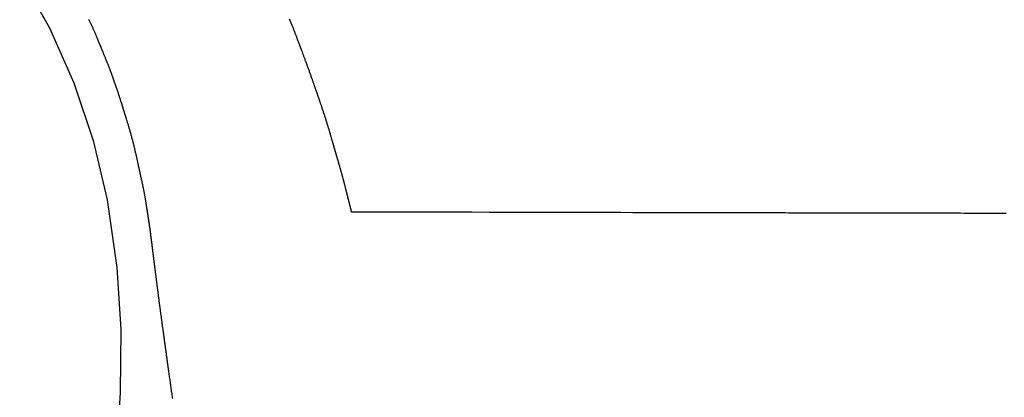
# Model space of a CAD drawing. Header units: millimetres. Extents: x -4577 to 1032787, y -66234 to 201209.
# Tile 134 of 256: x 4371.55 to 4376.03, y -8943.35 to -8941.63. Entities that reach past the tile are written whole.
import ezdxf

# ---------------------------------------------------------------- set-up
doc = ezdxf.new("R2010")
doc.units = ezdxf.units.MM
doc.linetypes.add('510_5_2OG_ELT_1004$0$11-07-22_DS_2OG$0$AUSGEZOGEN', pattern=[0])
doc.layers.add('510_5_2OG_ELT_1004$0$11-07-22_DS_2OG$0$EBENE_1', color=8, linetype='510_5_2OG_ELT_1004$0$11-07-22_DS_2OG$0$AUSGEZOGEN')

# ---------------------------------------------------------------- blocks, each defined once
blk = doc.blocks.new('510_5_2OG_ELT_1004')
at = {"layer": '510_5_2OG_ELT_1004$0$11-07-22_DS_2OG$0$EBENE_1'}
for p, q in [((4371.5539, -8941.3797), (4371.6892, -8941.618)), ((4371.6892, -8941.618), (4371.8007, -8941.8688)), ((4371.8007, -8941.8688), (4371.8882, -8942.1302)), ((4371.8882, -8942.1302), (4371.9523, -8942.4003)), ((4371.9523, -8942.4003), (4371.9958, -8942.7086)), ((4371.9958, -8942.7086), (4372.0135, -8942.9899)), ((4372.0135, -8942.9899), (4372.0114, -8943.277)), ((4372.0114, -8943.277), (4371.9903, -8943.5702))]:
    blk.add_line(p, q, dxfattribs=at)
for points in [[(4371.8675, -8941.5786), (4371.869, -8941.5816), (4371.8704, -8941.5847), (4371.8719, -8941.5878), (4371.8733, -8941.5909), (4371.8748, -8941.594), (4371.8762, -8941.5971), (4371.8776, -8941.6002), (4371.879, -8941.6032), (4371.8804, -8941.6063), (4371.8818, -8941.6094), (4371.8832, -8941.6125), (4371.8845, -8941.6156), (4371.8859, -8941.6186), (4371.8872, -8941.6216), (4371.8885, -8941.6246), (4371.8898, -8941.6276), (4371.8911, -8941.6305), (4371.8923, -8941.6335), (4371.8935, -8941.6363), (4371.8948, -8941.6392), (4371.8959, -8941.642), (4371.8971, -8941.6447), (4371.8982, -8941.6474), (4371.8994, -8941.6501), (4371.9004, -8941.6527), (4371.9015, -8941.6552), (4371.9025, -8941.6577), (4371.9035, -8941.6601), (4371.9045, -8941.6625), (4371.9055, -8941.6648), (4371.9064, -8941.667), (4371.9073, -8941.6692), (4371.9081, -8941.6712), (4371.9089, -8941.6732), (4371.9097, -8941.6751), (4371.9104, -8941.6769), (4371.9112, -8941.6787), (4371.9118, -8941.6803), (4371.9125, -8941.6819), (4371.9131, -8941.6834), (4371.9137, -8941.6848), (4371.9142, -8941.6862), (4371.9148, -8941.6875), (4371.9153, -8941.6887), (4371.9157, -8941.6899), (4371.9162, -8941.691), (4371.9166, -8941.692), (4371.917, -8941.693), (4371.9178, -8941.6949), (4371.9185, -8941.6966), (4371.9191, -8941.6981), (4371.9197, -8941.6995), (4371.9202, -8941.7008), (4371.9207, -8941.702), (4371.9212, -8941.7032), (4371.9217, -8941.7043), (4371.9221, -8941.7054), (4371.9226, -8941.7066), (4371.9231, -8941.7078), (4371.9236, -8941.709), (4371.9242, -8941.7104), (4371.9248, -8941.7119), (4371.9255, -8941.7137), (4371.9259, -8941.7146), (4371.9263, -8941.7156), (4371.9267, -8941.7166), (4371.9272, -8941.7178), (4371.9277, -8941.7189), (4371.9282, -8941.7202), (4371.9288, -8941.7216), (4371.9293, -8941.723), (4371.93, -8941.7245), (4371.9306, -8941.7261), (4371.9313, -8941.7278), (4371.9321, -8941.7296), (4371.9328, -8941.7315), (4371.9337, -8941.7335), (4371.9345, -8941.7356), (4371.9354, -8941.7379), (4371.9364, -8941.7402), (4371.9374, -8941.7427), (4371.9385, -8941.7453), (4371.9396, -8941.748), (4371.9408, -8941.7508), (4371.942, -8941.7538), (4371.9432, -8941.7568), (4371.9445, -8941.76), (4371.9458, -8941.7632), (4371.9471, -8941.7665), (4371.9485, -8941.7699), (4371.9499, -8941.7734), (4371.9514, -8941.777), (4371.9528, -8941.7807), (4371.9543, -8941.7844), (4371.9558, -8941.7882), (4371.9573, -8941.7921), (4371.9589, -8941.796), (4371.9604, -8941.8), (4371.962, -8941.804), (4371.9636, -8941.8081), (4371.9652, -8941.8122), (4371.9668, -8941.8164), (4371.9684, -8941.8206), (4371.97, -8941.8248), (4371.9716, -8941.829), (4371.9732, -8941.8333), (4371.9748, -8941.8376), (4371.9764, -8941.842), (4371.9779, -8941.8463), (4371.9795, -8941.8506), (4371.9811, -8941.855), (4371.9826, -8941.8593), (4371.9842, -8941.8637), (4371.9857, -8941.868), (4371.9872, -8941.8723), (4371.9886, -8941.8766), (4371.9901, -8941.8809), (4371.9915, -8941.8851), (4371.993, -8941.8893), (4371.9944, -8941.8935), (4371.9957, -8941.8977), (4371.9971, -8941.9017), (4371.9984, -8941.9058), (4371.9997, -8941.9097), (4372.001, -8941.9137), (4372.0022, -8941.9175), (4372.0035, -8941.9213), (4372.0047, -8941.925), (4372.0058, -8941.9286), (4372.0069, -8941.9321), (4372.008, -8941.9356), (4372.0091, -8941.9389), (4372.0101, -8941.9422), (4372.0111, -8941.9453), (4372.0121, -8941.9484), (4372.013, -8941.9513), (4372.0139, -8941.9541), (4372.0147, -8941.9568), (4372.0155, -8941.9593), (4372.0162, -8941.9617), (4372.017, -8941.964), (4372.0176, -8941.9662), (4372.0182, -8941.9682), (4372.0188, -8941.9701), (4372.0194, -8941.9719), (4372.0199, -8941.9735), (4372.0204, -8941.9751), (4372.0208, -8941.9765), (4372.0213, -8941.9779), (4372.0217, -8941.9791), (4372.022, -8941.9803), (4372.0224, -8941.9814), (4372.0229, -8941.9833), (4372.0234, -8941.9849), (4372.0239, -8941.9862), (4372.0245, -8941.9883), (4372.025, -8941.9898), (4372.0254, -8941.991), (4372.0257, -8941.9922), (4372.0265, -8941.9946), (4372.0268, -8941.9957), (4372.0272, -8941.9969), (4372.0277, -8941.9985), (4372.0282, -8942.0002), (4372.0285, -8942.0012), (4372.0289, -8942.0023), (4372.0292, -8942.0035), (4372.0296, -8942.0047), (4372.0301, -8942.0061), (4372.0305, -8942.0075), (4372.031, -8942.0091), (4372.0315, -8942.0107), (4372.032, -8942.0125), (4372.0326, -8942.0143), (4372.0332, -8942.0163), (4372.0339, -8942.0184), (4372.0346, -8942.0206), (4372.0353, -8942.023), (4372.0361, -8942.0254), (4372.0369, -8942.028), (4372.0377, -8942.0307), (4372.0386, -8942.0335), (4372.0395, -8942.0364), (4372.0404, -8942.0394), (4372.0413, -8942.0425), (4372.0423, -8942.0456), (4372.0433, -8942.0489), (4372.0443, -8942.0522), (4372.0453, -8942.0556), (4372.0464, -8942.0591), (4372.0474, -8942.0627), (4372.0485, -8942.0663), (4372.0496, -8942.07), (4372.0507, -8942.0737), (4372.0518, -8942.0775), (4372.0529, -8942.0813), (4372.054, -8942.0852), (4372.0552, -8942.0891), (4372.0563, -8942.093), (4372.0574, -8942.097), (4372.0585, -8942.101), (4372.0597, -8942.1051), (4372.0608, -8942.1091), (4372.0619, -8942.1132), (4372.063, -8942.1173), (4372.0641, -8942.1214), (4372.0651, -8942.1254), (4372.0662, -8942.1295), (4372.0673, -8942.1336), (4372.0683, -8942.1377), (4372.0693, -8942.1418), (4372.0703, -8942.1458), (4372.0713, -8942.1498), (4372.0723, -8942.1538), (4372.0733, -8942.1578), (4372.0742, -8942.1618), (4372.0752, -8942.1657), (4372.0761, -8942.1696), (4372.077, -8942.1734), (4372.0779, -8942.1772), (4372.0788, -8942.1809), (4372.0796, -8942.1846), (4372.0805, -8942.1882), (4372.0813, -8942.1918), (4372.0821, -8942.1953), (4372.0829, -8942.1988), (4372.0836, -8942.2021), (4372.0844, -8942.2054), (4372.0851, -8942.2086), (4372.0858, -8942.2118), (4372.0864, -8942.2148), (4372.0871, -8942.2178), (4372.0877, -8942.2206), (4372.0883, -8942.2234), (4372.0889, -8942.226), (4372.0895, -8942.2286), (4372.09, -8942.231), (4372.0905, -8942.2334), (4372.091, -8942.2356), (4372.0915, -8942.2378), (4372.0919, -8942.2398), (4372.0924, -8942.2418), (4372.0928, -8942.2436), (4372.0932, -8942.2454), (4372.0935, -8942.2471), (4372.0939, -8942.2487), (4372.0942, -8942.2503), (4372.0946, -8942.2518), (4372.0949, -8942.2532), (4372.0952, -8942.2546), (4372.0955, -8942.2559), (4372.0957, -8942.2571), (4372.096, -8942.2583), (4372.0963, -8942.2595), (4372.0965, -8942.2606), (4372.0967, -8942.2616), (4372.097, -8942.2627), (4372.0974, -8942.2646), (4372.0978, -8942.2665), (4372.0982, -8942.2683), (4372.0986, -8942.27), (4372.099, -8942.2718), (4372.0993, -8942.2735), (4372.0997, -8942.2752), (4372.1001, -8942.277), (4372.1005, -8942.2789), (4372.1009, -8942.2808), (4372.1012, -8942.2818), (4372.1014, -8942.2828), (4372.1016, -8942.2838), (4372.1018, -8942.2848), (4372.1021, -8942.2859), (4372.1023, -8942.287), (4372.1026, -8942.2881), (4372.1028, -8942.2893), (4372.1031, -8942.2905), (4372.1033, -8942.2917), (4372.1036, -8942.293), (4372.1039, -8942.2943), (4372.1042, -8942.2956), (4372.1045, -8942.297), (4372.1048, -8942.2984), (4372.1051, -8942.2999), (4372.1055, -8942.3014), (4372.1058, -8942.3029), (4372.1062, -8942.3045), (4372.1065, -8942.3062), (4372.1069, -8942.3079), (4372.1073, -8942.3097), (4372.1077, -8942.3115), (4372.1081, -8942.3133), (4372.1085, -8942.3152), (4372.1089, -8942.3171), (4372.1093, -8942.3191), (4372.1098, -8942.3211), (4372.1102, -8942.3232), (4372.1107, -8942.3253), (4372.1111, -8942.3274), (4372.1116, -8942.3295), (4372.112, -8942.3317), (4372.1125, -8942.3339), (4372.113, -8942.3361), (4372.1134, -8942.3384), (4372.1139, -8942.3406), (4372.1144, -8942.3429), (4372.1149, -8942.3453), (4372.1153, -8942.3476), (4372.1158, -8942.3499), (4372.1163, -8942.3523), (4372.1168, -8942.3547), (4372.1172, -8942.3571), (4372.1177, -8942.3595), (4372.1182, -8942.3619), (4372.1186, -8942.3643), (4372.1191, -8942.3667), (4372.1196, -8942.3691), (4372.12, -8942.3715), (4372.1205, -8942.374), (4372.1209, -8942.3764), (4372.1213, -8942.3788), (4372.1218, -8942.3812), (4372.1222, -8942.3836), (4372.1226, -8942.3859), (4372.123, -8942.3883), (4372.1234, -8942.3907), (4372.1238, -8942.393), (4372.1242, -8942.3953), (4372.1246, -8942.3976), (4372.125, -8942.3999), (4372.1253, -8942.4021), (4372.1257, -8942.4043), (4372.1261, -8942.4065), (4372.1264, -8942.4087), (4372.1267, -8942.4108), (4372.1271, -8942.4129), (4372.1274, -8942.4149), (4372.1277, -8942.4169), (4372.128, -8942.4189), (4372.1283, -8942.4208), (4372.1286, -8942.4226), (4372.1289, -8942.4244), (4372.1292, -8942.4262), (4372.1294, -8942.4279), (4372.1297, -8942.4296), (4372.1299, -8942.4312), (4372.1302, -8942.4327), (4372.1304, -8942.4342), (4372.1306, -8942.4356), (4372.1308, -8942.437), (4372.1311, -8942.4383), (4372.1312, -8942.4395), (4372.1314, -8942.4407), (4372.1316, -8942.4419), (4372.1318, -8942.443), (4372.1319, -8942.4441), (4372.1323, -8942.4461), (4372.1325, -8942.4479), (4372.1328, -8942.4496), (4372.133, -8942.4512), (4372.1333, -8942.4526), (4372.1335, -8942.454), (4372.1337, -8942.4553), (4372.1339, -8942.4566), (4372.1341, -8942.4578), (4372.1342, -8942.4589), (4372.1344, -8942.4601), (4372.1346, -8942.4613), (4372.1348, -8942.4625), (4372.135, -8942.4637), (4372.1352, -8942.4649), (4372.1354, -8942.4661), (4372.1356, -8942.4674), (4372.1358, -8942.4687), (4372.136, -8942.4701), (4372.1362, -8942.4715), (4372.1364, -8942.473), (4372.1367, -8942.4745), (4372.1369, -8942.4761), (4372.1372, -8942.4778), (4372.1374, -8942.4796), (4372.1377, -8942.4814), (4372.138, -8942.4833), (4372.1382, -8942.4843), (4372.1383, -8942.4854), (4372.1385, -8942.4864), (4372.1387, -8942.4874), (4372.1388, -8942.4885), (4372.139, -8942.4896), (4372.1392, -8942.4907), (4372.1393, -8942.4918), (4372.1395, -8942.493), (4372.1397, -8942.4941), (4372.1399, -8942.4953), (4372.14, -8942.4964), (4372.1402, -8942.4976), (4372.1404, -8942.4988), (4372.1406, -8942.5), (4372.1408, -8942.5012), (4372.1409, -8942.5025), (4372.1411, -8942.5037), (4372.1413, -8942.5049), (4372.1415, -8942.5062), (4372.1417, -8942.5074), (4372.1419, -8942.5087), (4372.142, -8942.5099), (4372.1422, -8942.5112), (4372.1424, -8942.5124), (4372.1426, -8942.5137), (4372.1428, -8942.515), (4372.143, -8942.5162), (4372.1431, -8942.5175), (4372.1433, -8942.5187), (4372.1435, -8942.52), (4372.1437, -8942.5213), (4372.1438, -8942.5225), (4372.144, -8942.5238), (4372.1442, -8942.5251), (4372.1444, -8942.5263), (4372.1445, -8942.5276), (4372.1447, -8942.5289), (4372.1449, -8942.5301), (4372.1451, -8942.5314), (4372.1452, -8942.5327), (4372.1454, -8942.5339), (4372.1456, -8942.5352), (4372.1457, -8942.5365), (4372.1459, -8942.5377), (4372.1461, -8942.539), (4372.1463, -8942.5402), (4372.1464, -8942.5415), (4372.1466, -8942.5428), (4372.1468, -8942.544), (4372.1469, -8942.5453), (4372.1471, -8942.5466), (4372.1473, -8942.5478), (4372.1474, -8942.5491), (4372.1476, -8942.5504), (4372.1478, -8942.5516), (4372.1479, -8942.5529), (4372.1481, -8942.5542), (4372.1483, -8942.5554), (4372.1484, -8942.5567), (4372.1486, -8942.558), (4372.1488, -8942.5592), (4372.1489, -8942.5605), (4372.1491, -8942.5618), (4372.1493, -8942.563), (4372.1494, -8942.5643), (4372.1496, -8942.5656), (4372.1498, -8942.5668), (4372.1499, -8942.5681), (4372.1501, -8942.5694), (4372.1503, -8942.5706), (4372.1504, -8942.5719), (4372.1506, -8942.5732), (4372.1507, -8942.5744), (4372.1509, -8942.5757), (4372.1511, -8942.5769), (4372.1512, -8942.5782), (4372.1514, -8942.5795), (4372.1516, -8942.5807), (4372.1517, -8942.582), (4372.1519, -8942.5833), (4372.1521, -8942.5845), (4372.1522, -8942.5858), (4372.1524, -8942.5871), (4372.1525, -8942.5883), (4372.1527, -8942.5896), (4372.1529, -8942.5909), (4372.153, -8942.5921), (4372.1532, -8942.5934), (4372.1533, -8942.5947), (4372.1535, -8942.5959), (4372.1537, -8942.5972), (4372.1538, -8942.5984), (4372.154, -8942.5997), (4372.1541, -8942.6009), (4372.1543, -8942.6021), (4372.1544, -8942.6033), (4372.1546, -8942.6045), (4372.1547, -8942.6057), (4372.1549, -8942.6068), (4372.155, -8942.608), (4372.1552, -8942.6091), (4372.1553, -8942.6102), (4372.1554, -8942.6113), (4372.1556, -8942.6123), (4372.1557, -8942.6134), (4372.1559, -8942.6154), (4372.1562, -8942.6172), (4372.1564, -8942.619), (4372.1566, -8942.6206), (4372.1567, -8942.622), (4372.1569, -8942.6233), (4372.157, -8942.6245), (4372.1573, -8942.6263), (4372.1576, -8942.6292), (4372.1579, -8942.6316), (4372.1581, -8942.6328), (4372.1583, -8942.6345), (4372.1584, -8942.6355), (4372.1585, -8942.6367), (4372.1587, -8942.6381), (4372.1589, -8942.6396), (4372.1591, -8942.6413), (4372.1594, -8942.6441), (4372.1596, -8942.6451), (4372.1597, -8942.6462), (4372.1598, -8942.6472), (4372.16, -8942.6483), (4372.1601, -8942.6494), (4372.1602, -8942.6506), (4372.1604, -8942.6517), (4372.1605, -8942.6529), (4372.1607, -8942.6541), (4372.1608, -8942.6553), (4372.161, -8942.6566), (4372.1611, -8942.6578), (4372.1613, -8942.6591), (4372.1614, -8942.6604), (4372.1616, -8942.6617), (4372.1618, -8942.663), (4372.1619, -8942.6643), (4372.1621, -8942.6656), (4372.1623, -8942.6669), (4372.1624, -8942.6683), (4372.1626, -8942.6696), (4372.1628, -8942.6709), (4372.1629, -8942.6723), (4372.1631, -8942.6736), (4372.1633, -8942.6749), (4372.1634, -8942.6763), (4372.1636, -8942.6776), (4372.1638, -8942.6789), (4372.1639, -8942.6802), (4372.1641, -8942.6816), (4372.1643, -8942.6829), (4372.1644, -8942.6842), (4372.1646, -8942.6855), (4372.1648, -8942.6869), (4372.1649, -8942.6882), (4372.1651, -8942.6895), (4372.1653, -8942.6908), (4372.1654, -8942.6921), (4372.1656, -8942.6934), (4372.1658, -8942.6947), (4372.1659, -8942.696), (4372.1661, -8942.6973), (4372.1662, -8942.6985), (4372.1664, -8942.6998), (4372.1666, -8942.7011), (4372.1667, -8942.7023), (4372.1669, -8942.7036), (4372.167, -8942.7049), (4372.1672, -8942.7061), (4372.1674, -8942.7073), (4372.1675, -8942.7086), (4372.1677, -8942.7098), (4372.1678, -8942.711), (4372.168, -8942.7122), (4372.1681, -8942.7134), (4372.1683, -8942.7146), (4372.1684, -8942.7158), (4372.1686, -8942.717), (4372.1687, -8942.7182), (4372.1689, -8942.7193), (4372.169, -8942.7205), (4372.1692, -8942.7216), (4372.1693, -8942.7228), (4372.1695, -8942.7239), (4372.1696, -8942.7251), (4372.1698, -8942.7262), (4372.1699, -8942.7274), (4372.1701, -8942.7285), (4372.1702, -8942.7296), (4372.1703, -8942.7308), (4372.1705, -8942.7319), (4372.1706, -8942.733), (4372.1708, -8942.7341), (4372.1709, -8942.7352), (4372.1711, -8942.7363), (4372.1712, -8942.7374), (4372.1713, -8942.7386), (4372.1715, -8942.7397), (4372.1716, -8942.7408), (4372.1718, -8942.7419), (4372.1719, -8942.743), (4372.172, -8942.7441), (4372.1722, -8942.7452), (4372.1723, -8942.7463), (4372.1725, -8942.7474), (4372.1726, -8942.7485), (4372.1728, -8942.7497), (4372.1729, -8942.7508), (4372.1731, -8942.752), (4372.1732, -8942.7532), (4372.1734, -8942.7544), (4372.1735, -8942.7556), (4372.1737, -8942.7569), (4372.1738, -8942.7581), (4372.174, -8942.7595), (4372.1742, -8942.7608), (4372.1744, -8942.7622), (4372.1745, -8942.7636), (4372.1747, -8942.7651), (4372.1749, -8942.7666), (4372.1751, -8942.7682), (4372.1753, -8942.7698), (4372.1755, -8942.7715), (4372.1758, -8942.7732), (4372.176, -8942.775), (4372.1762, -8942.7769), (4372.1765, -8942.7788), (4372.1767, -8942.7808), (4372.177, -8942.7828), (4372.1773, -8942.785), (4372.1775, -8942.7872), (4372.1778, -8942.7895), (4372.1781, -8942.7918), (4372.1784, -8942.7943), (4372.1788, -8942.7968), (4372.1791, -8942.7994), (4372.1794, -8942.802), (4372.1798, -8942.8048), (4372.1801, -8942.8076), (4372.1805, -8942.8104), (4372.1809, -8942.8133), (4372.1813, -8942.8163), (4372.1817, -8942.8193), (4372.182, -8942.8224), (4372.1824, -8942.8256), (4372.1829, -8942.8287), (4372.1833, -8942.8319), (4372.1837, -8942.8352), (4372.1841, -8942.8385), (4372.1845, -8942.8418), (4372.185, -8942.8452), (4372.1854, -8942.8486), (4372.1859, -8942.852), (4372.1863, -8942.8555), (4372.1868, -8942.8589), (4372.1872, -8942.8624), (4372.1877, -8942.8659), (4372.1881, -8942.8694), (4372.1886, -8942.873), (4372.1891, -8942.8765), (4372.1895, -8942.88), (4372.19, -8942.8836), (4372.1905, -8942.8871), (4372.1909, -8942.8906), (4372.1914, -8942.8942), (4372.1919, -8942.8977), (4372.1924, -8942.9012), (4372.1928, -8942.9047), (4372.1933, -8942.9082), (4372.1938, -8942.9117), (4372.1942, -8942.9151), (4372.1947, -8942.9185), (4372.1951, -8942.9219), (4372.1956, -8942.9253), (4372.196, -8942.9286), (4372.1965, -8942.9319), (4372.1969, -8942.9352), (4372.1974, -8942.9384), (4372.1978, -8942.9416), (4372.1982, -8942.9447), (4372.1987, -8942.9478), (4372.1991, -8942.9509), (4372.1995, -8942.9538), (4372.1999, -8942.9568), (4372.2003, -8942.9596), (4372.2007, -8942.9625), (4372.201, -8942.9652), (4372.2014, -8942.9679), (4372.2018, -8942.9705), (4372.2021, -8942.973), (4372.2024, -8942.9755), (4372.2028, -8942.9779), (4372.2031, -8942.9802), (4372.2034, -8942.9824), (4372.2037, -8942.9846), (4372.204, -8942.9867), (4372.2043, -8942.9887), (4372.2045, -8942.9907), (4372.2048, -8942.9926), (4372.205, -8942.9944), (4372.2053, -8942.9962), (4372.2055, -8942.9979), (4372.2057, -8942.9995), (4372.206, -8943.0012), (4372.2062, -8943.0027), (4372.2064, -8943.0042), (4372.2066, -8943.0057), (4372.2068, -8943.0072), (4372.207, -8943.0086), (4372.2072, -8943.0099), (4372.2073, -8943.0113), (4372.2075, -8943.0126), (4372.2077, -8943.0139), (4372.2079, -8943.0151), (4372.208, -8943.0164), (4372.2082, -8943.0176), (4372.2084, -8943.0188), (4372.2085, -8943.02), (4372.2087, -8943.0211), (4372.2089, -8943.0223), (4372.209, -8943.0235), (4372.2092, -8943.0246), (4372.2093, -8943.0258), (4372.2095, -8943.027), (4372.2097, -8943.0282), (4372.2098, -8943.0293), (4372.21, -8943.0306), (4372.2102, -8943.0318), (4372.2103, -8943.0331), (4372.2105, -8943.0344), (4372.2107, -8943.0357), (4372.2109, -8943.0371), (4372.2111, -8943.0386), (4372.2113, -8943.0401), (4372.2115, -8943.0417), (4372.2117, -8943.0433), (4372.212, -8943.045), (4372.2122, -8943.0468), (4372.2125, -8943.0487), (4372.2127, -8943.0506), (4372.213, -8943.0527), (4372.2133, -8943.0548), (4372.2136, -8943.0571), (4372.214, -8943.0595), (4372.2143, -8943.062), (4372.2146, -8943.0646), (4372.215, -8943.0673), (4372.2154, -8943.0702), (4372.2158, -8943.0731), (4372.2163, -8943.0763), (4372.2167, -8943.0796), (4372.2172, -8943.083), (4372.2177, -8943.0866), (4372.2182, -8943.0903), (4372.2187, -8943.0942), (4372.2193, -8943.0983), (4372.2198, -8943.1024), (4372.2204, -8943.1067), (4372.221, -8943.1111), (4372.2217, -8943.1157), (4372.2223, -8943.1203), (4372.223, -8943.1251), (4372.2236, -8943.13), (4372.2243, -8943.1349), (4372.225, -8943.14), (4372.2257, -8943.1452), (4372.2264, -8943.1504), (4372.2272, -8943.1557), (4372.2279, -8943.1611), (4372.2287, -8943.1665), (4372.2294, -8943.1721), (4372.2302, -8943.1776), (4372.231, -8943.1833), (4372.2318, -8943.1889), (4372.2326, -8943.1946), (4372.2334, -8943.2004), (4372.2342, -8943.2062), (4372.235, -8943.212), (4372.2358, -8943.2178), (4372.2366, -8943.2237), (4372.2375, -8943.2295), (4372.2383, -8943.2354), (4372.2391, -8943.2412), (4372.2399, -8943.2471), (4372.2408, -8943.2529), (4372.2416, -8943.2587), (4372.2424, -8943.2645), (4372.2432, -8943.2703), (4372.2441, -8943.276), (4372.2449, -8943.2817), (4372.2457, -8943.2873), (4372.2465, -8943.2929), (4372.2472, -8943.2984), (4372.248, -8943.3039)], [(4376.0386, -8942.4625), (4376.0235, -8942.4625), (4376.0082, -8942.4624), (4375.9928, -8942.4624), (4375.9772, -8942.4624), (4375.9615, -8942.4624), (4375.9456, -8942.4623), (4375.9297, -8942.4623), (4375.9136, -8942.4623), (4375.8974, -8942.4623), (4375.8812, -8942.4622), (4375.8649, -8942.4622), (4375.8486, -8942.4622), (4375.8322, -8942.4621), (4375.8158, -8942.4621), (4375.7994, -8942.4621), (4375.783, -8942.4621), (4375.7666, -8942.462), (4375.7502, -8942.462), (4375.7339, -8942.462), (4375.7176, -8942.4619), (4375.7014, -8942.4619), (4375.6853, -8942.4619), (4375.6693, -8942.4618), (4375.6534, -8942.4618), (4375.6376, -8942.4618), (4375.622, -8942.4617), (4375.6065, -8942.4617), (4375.5912, -8942.4617), (4375.576, -8942.4617), (4375.5611, -8942.4616), (4375.5464, -8942.4616), (4375.5319, -8942.4616), (4375.5176, -8942.4615), (4375.5036, -8942.4615), (4375.4899, -8942.4615), (4375.4764, -8942.4615), (4375.4632, -8942.4614), (4375.4504, -8942.4614), (4375.4378, -8942.4614), (4375.4256, -8942.4614), (4375.4138, -8942.4613), (4375.4023, -8942.4613), (4375.3912, -8942.4613), (4375.3805, -8942.4613), (4375.3702, -8942.4612), (4375.3603, -8942.4612), (4375.3508, -8942.4612), (4375.3417, -8942.4612), (4375.333, -8942.4612), (4375.3246, -8942.4611), (4375.3166, -8942.4611), (4375.309, -8942.4611), (4375.3017, -8942.4611), (4375.2946, -8942.4611), (4375.2879, -8942.4611), (4375.2814, -8942.4611), (4375.2753, -8942.461), (4375.2693, -8942.461), (4375.2636, -8942.461), (4375.2582, -8942.461), (4375.2529, -8942.461), (4375.2479, -8942.461), (4375.243, -8942.461), (4375.2383, -8942.461), (4375.2337, -8942.461), (4375.2293, -8942.461), (4375.225, -8942.4609), (4375.2208, -8942.4609), (4375.2167, -8942.4609), (4375.2128, -8942.4609), (4375.2088, -8942.4609), (4375.205, -8942.4609), (4375.2011, -8942.4609), (4375.1973, -8942.4609), (4375.1936, -8942.4609), (4375.1898, -8942.4609), (4375.1859, -8942.4609), (4375.182, -8942.4609), (4375.1779, -8942.4608), (4375.1736, -8942.4608), (4375.169, -8942.4608), (4375.1641, -8942.4608), (4375.1589, -8942.4608), (4375.1532, -8942.4608), (4375.1471, -8942.4608), (4375.1405, -8942.4608), (4375.1332, -8942.4608), (4375.1254, -8942.4607), (4375.1169, -8942.4607), (4375.1077, -8942.4607), (4375.0977, -8942.4607), (4375.0868, -8942.4607), (4375.0751, -8942.4606), (4375.0625, -8942.4606), (4375.0488, -8942.4606), (4375.0341, -8942.4605), (4375.0184, -8942.4605), (4375.0015, -8942.4605), (4374.9834, -8942.4604), (4374.964, -8942.4604), (4374.9434, -8942.4604), (4374.9214, -8942.4603), (4374.898, -8942.4603), (4374.8732, -8942.4602), (4374.8469, -8942.4602), (4374.819, -8942.4601), (4374.7895, -8942.46), (4374.7583, -8942.46), (4374.7254, -8942.4599), (4374.6907, -8942.4598), (4374.6541, -8942.4598), (4374.6156, -8942.4597), (4374.5752, -8942.4596), (4374.5327, -8942.4595), (4374.4881, -8942.4594), (4374.4413, -8942.4593), (4374.3923, -8942.4592), (4374.3411, -8942.4591), (4374.2875, -8942.459), (4374.2315, -8942.4589), (4374.1731, -8942.4587), (4374.1121, -8942.4586), (4374.0486, -8942.4584), (4373.9824, -8942.4583), (4373.9135, -8942.4581), (4373.8419, -8942.458), (4373.7674, -8942.4578), (4373.6901, -8942.4576), (4373.6098, -8942.4574), (4373.5265, -8942.4572), (4373.4402, -8942.457), (4373.3507, -8942.4568), (4373.2581, -8942.4566), (4373.1622, -8942.4564), (4373.063, -8942.4561), (4373.063, -8942.4561), (4373.0626, -8942.4542), (4373.0621, -8942.4523), (4373.0616, -8942.4505), (4373.0612, -8942.4487), (4373.0608, -8942.447), (4373.0604, -8942.4454), (4373.06, -8942.4438), (4373.0596, -8942.4422), (4373.0592, -8942.4407), (4373.0589, -8942.4393), (4373.0585, -8942.4379), (4373.0582, -8942.4365), (4373.0579, -8942.4352), (4373.0576, -8942.434), (4373.0573, -8942.4327), (4373.057, -8942.4315), (4373.0567, -8942.4304), (4373.0564, -8942.4292), (4373.0561, -8942.4281), (4373.0558, -8942.427), (4373.0556, -8942.426), (4373.0553, -8942.425), (4373.0551, -8942.424), (4373.0546, -8942.422), (4373.0541, -8942.4201), (4373.0536, -8942.4183), (4373.0532, -8942.4165), (4373.0527, -8942.4147), (4373.0523, -8942.4129), (4373.0519, -8942.4112), (4373.0514, -8942.4095), (4373.051, -8942.4078), (4373.0506, -8942.4061), (4373.0502, -8942.4044), (4373.0497, -8942.4027), (4373.0493, -8942.401), (4373.0489, -8942.3994), (4373.0485, -8942.3977), (4373.0481, -8942.3961), (4373.0477, -8942.3945), (4373.0473, -8942.3928), (4373.0468, -8942.3912), (4373.0464, -8942.3896), (4373.046, -8942.3879), (4373.0456, -8942.3862), (4373.0452, -8942.3845), (4373.0447, -8942.3827), (4373.044, -8942.3798), (4373.0437, -8942.3788), (4373.0435, -8942.3778), (4373.0432, -8942.3768), (4373.043, -8942.3757), (4373.0427, -8942.3746), (4373.0424, -8942.3735), (4373.0421, -8942.3723), (4373.0418, -8942.3711), (4373.0415, -8942.3699), (4373.0412, -8942.3686), (4373.0408, -8942.3673), (4373.0405, -8942.366), (4373.0402, -8942.3646), (4373.0398, -8942.3631), (4373.0394, -8942.3617), (4373.039, -8942.3601), (4373.0386, -8942.3585), (4373.0382, -8942.3569), (4373.0378, -8942.3552), (4373.0374, -8942.3535), (4373.0369, -8942.3518), (4373.0365, -8942.35), (4373.036, -8942.3481), (4373.0355, -8942.3462), (4373.0351, -8942.3443), (4373.0346, -8942.3424), (4373.0341, -8942.3404), (4373.0336, -8942.3384), (4373.033, -8942.3363), (4373.0325, -8942.3343), (4373.032, -8942.3322), (4373.0314, -8942.3301), (4373.0309, -8942.3279), (4373.0303, -8942.3258), (4373.0298, -8942.3236), (4373.0292, -8942.3214), (4373.0286, -8942.3192), (4373.028, -8942.3169), (4373.0274, -8942.3147), (4373.0268, -8942.3124), (4373.0262, -8942.3102), (4373.0256, -8942.3079), (4373.025, -8942.3056), (4373.0244, -8942.3034), (4373.0238, -8942.3011), (4373.0232, -8942.2988), (4373.0226, -8942.2965), (4373.022, -8942.2942), (4373.0213, -8942.292), (4373.0207, -8942.2897), (4373.0201, -8942.2874), (4373.0195, -8942.2851), (4373.0188, -8942.2829), (4373.0182, -8942.2806), (4373.0176, -8942.2784), (4373.0169, -8942.2762), (4373.0163, -8942.2739), (4373.0157, -8942.2717), (4373.0151, -8942.2695), (4373.0144, -8942.2673), (4373.0138, -8942.2651), (4373.0132, -8942.263), (4373.0126, -8942.2608), (4373.012, -8942.2587), (4373.0114, -8942.2566), (4373.0108, -8942.2545), (4373.0102, -8942.2524), (4373.0096, -8942.2503), (4373.009, -8942.2483), (4373.0084, -8942.2463), (4373.0078, -8942.2443), (4373.0072, -8942.2423), (4373.0067, -8942.2403), (4373.0061, -8942.2384), (4373.0056, -8942.2365), (4373.005, -8942.2346), (4373.0045, -8942.2328), (4373.0039, -8942.2309), (4373.0034, -8942.2291), (4373.0029, -8942.2274), (4373.0024, -8942.2256), (4373.0019, -8942.2239), (4373.0014, -8942.2222), (4373.0009, -8942.2205), (4373.0004, -8942.2188), (4373, -8942.2172), (4372.9995, -8942.2156), (4372.999, -8942.2139), (4372.9985, -8942.2123), (4372.9981, -8942.2108), (4372.9976, -8942.2092), (4372.9972, -8942.2077), (4372.9967, -8942.2061), (4372.9963, -8942.2046), (4372.9959, -8942.2031), (4372.9954, -8942.2016), (4372.995, -8942.2001), (4372.9945, -8942.1986), (4372.9941, -8942.1971), (4372.9937, -8942.1956), (4372.9933, -8942.1941), (4372.9928, -8942.1927), (4372.9924, -8942.1912), (4372.992, -8942.1898), (4372.9916, -8942.1883), (4372.9911, -8942.1868), (4372.9907, -8942.1854), (4372.9903, -8942.1839), (4372.9899, -8942.1825), (4372.9894, -8942.181), (4372.989, -8942.1795), (4372.9886, -8942.178), (4372.9881, -8942.1765), (4372.9877, -8942.175), (4372.9872, -8942.1734), (4372.9868, -8942.1718), (4372.9863, -8942.1702), (4372.9858, -8942.1686), (4372.9854, -8942.1669), (4372.9849, -8942.1653), (4372.9844, -8942.1635), (4372.9839, -8942.1618), (4372.9833, -8942.1599), (4372.9828, -8942.1581), (4372.9822, -8942.1562), (4372.9817, -8942.1542), (4372.9811, -8942.1522), (4372.9805, -8942.1502), (4372.9799, -8942.148), (4372.9792, -8942.1459), (4372.9786, -8942.1436), (4372.9779, -8942.1413), (4372.9772, -8942.1389), (4372.9765, -8942.1365), (4372.9758, -8942.134), (4372.975, -8942.1314), (4372.9743, -8942.1287), (4372.9735, -8942.126), (4372.9727, -8942.1231), (4372.9718, -8942.1203), (4372.9709, -8942.1173), (4372.9701, -8942.1143), (4372.9692, -8942.1112), (4372.9682, -8942.1081), (4372.9673, -8942.1048), (4372.9664, -8942.1016), (4372.9654, -8942.0983), (4372.9644, -8942.0949), (4372.9634, -8942.0915), (4372.9624, -8942.0881), (4372.9613, -8942.0846), (4372.9603, -8942.0811), (4372.9592, -8942.0775), (4372.9581, -8942.0739), (4372.957, -8942.0703), (4372.9559, -8942.0666), (4372.9548, -8942.063), (4372.9537, -8942.0593), (4372.9526, -8942.0556), (4372.9514, -8942.0518), (4372.9502, -8942.0481), (4372.9491, -8942.0443), (4372.9479, -8942.0405), (4372.9467, -8942.0368), (4372.9455, -8942.033), (4372.9443, -8942.0292), (4372.9431, -8942.0254), (4372.9419, -8942.0217), (4372.9407, -8942.0179), (4372.9395, -8942.0142), (4372.9383, -8942.0104), (4372.9371, -8942.0067), (4372.9359, -8942.0031), (4372.9346, -8941.9994), (4372.9335, -8941.9958), (4372.9323, -8941.9922), (4372.9311, -8941.9887), (4372.9299, -8941.9852), (4372.9288, -8941.9818), (4372.9276, -8941.9784), (4372.9265, -8941.9751), (4372.9254, -8941.9718), (4372.9243, -8941.9686), (4372.9233, -8941.9655), (4372.9222, -8941.9625), (4372.9212, -8941.9595), (4372.9202, -8941.9566), (4372.9193, -8941.9538), (4372.9183, -8941.9511), (4372.9174, -8941.9485), (4372.9166, -8941.946), (4372.9157, -8941.9436), (4372.9149, -8941.9413), (4372.9142, -8941.9391), (4372.9135, -8941.937), (4372.9128, -8941.9351), (4372.9121, -8941.9332), (4372.9116, -8941.9315), (4372.911, -8941.9299), (4372.9105, -8941.9285), (4372.91, -8941.9271), (4372.9096, -8941.9258), (4372.9092, -8941.9246), (4372.9088, -8941.9236), (4372.9081, -8941.9217), (4372.9076, -8941.9201), (4372.9072, -8941.9188), (4372.9065, -8941.9171), (4372.9062, -8941.9161), (4372.9058, -8941.9148), (4372.9052, -8941.9131), (4372.9048, -8941.9122), (4372.9044, -8941.9109), (4372.9036, -8941.9085), (4372.9032, -8941.9075), (4372.9029, -8941.9065), (4372.9025, -8941.9053), (4372.902, -8941.9041), (4372.9016, -8941.9027), (4372.9011, -8941.9013), (4372.9005, -8941.8997), (4372.8999, -8941.898), (4372.8993, -8941.8962), (4372.8987, -8941.8943), (4372.8979, -8941.8923), (4372.8972, -8941.8901), (4372.8964, -8941.8879), (4372.8956, -8941.8855), (4372.8947, -8941.883), (4372.8939, -8941.8805), (4372.8929, -8941.8778), (4372.892, -8941.8751), (4372.891, -8941.8723), (4372.89, -8941.8694), (4372.8889, -8941.8664), (4372.8879, -8941.8633), (4372.8868, -8941.8602), (4372.8857, -8941.857), (4372.8845, -8941.8538), (4372.8834, -8941.8505), (4372.8822, -8941.8471), (4372.881, -8941.8437), (4372.8798, -8941.8403), (4372.8785, -8941.8368), (4372.8773, -8941.8333), (4372.876, -8941.8297), (4372.8748, -8941.8261), (4372.8735, -8941.8225), (4372.8722, -8941.8189), (4372.8709, -8941.8153), (4372.8696, -8941.8116), (4372.8682, -8941.808), (4372.8669, -8941.8043), (4372.8656, -8941.8006), (4372.8643, -8941.797), (4372.863, -8941.7933), (4372.8616, -8941.7897), (4372.8603, -8941.7861), (4372.859, -8941.7825), (4372.8577, -8941.7789), (4372.8564, -8941.7754), (4372.8551, -8941.7719), (4372.8538, -8941.7684), (4372.8526, -8941.765), (4372.8513, -8941.7616), (4372.8501, -8941.7583), (4372.8489, -8941.755), (4372.8477, -8941.7518), (4372.8465, -8941.7486), (4372.8453, -8941.7455), (4372.8442, -8941.7425), (4372.8431, -8941.7395), (4372.842, -8941.7367), (4372.841, -8941.7339), (4372.84, -8941.7311), (4372.839, -8941.7285), (4372.838, -8941.726), (4372.8371, -8941.7236), (4372.8362, -8941.7212), (4372.8354, -8941.719), (4372.8346, -8941.7169), (4372.8338, -8941.7149), (4372.8331, -8941.713), (4372.8325, -8941.7112), (4372.8318, -8941.7096), (4372.8313, -8941.708), (4372.8307, -8941.7066), (4372.8302, -8941.7053), (4372.8298, -8941.704), (4372.8293, -8941.7029), (4372.829, -8941.7019), (4372.8283, -8941.7001), (4372.8277, -8941.6986), (4372.8273, -8941.6974), (4372.8263, -8941.6948), (4372.8256, -8941.693), (4372.825, -8941.6914), (4372.8245, -8941.6902), (4372.8237, -8941.6878), (4372.8233, -8941.6869), (4372.8229, -8941.6859), (4372.8225, -8941.6847), (4372.8221, -8941.6835), (4372.8216, -8941.6822), (4372.821, -8941.6808), (4372.8205, -8941.6793), (4372.8198, -8941.6776), (4372.8192, -8941.6759), (4372.8185, -8941.674), (4372.8177, -8941.672), (4372.8169, -8941.6699), (4372.8161, -8941.6677), (4372.8152, -8941.6654), (4372.8143, -8941.663), (4372.8134, -8941.6605), (4372.8124, -8941.6579), (4372.8114, -8941.6552), (4372.8103, -8941.6525), (4372.8092, -8941.6496), (4372.8081, -8941.6467), (4372.807, -8941.6437), (4372.8058, -8941.6406), (4372.8046, -8941.6375), (4372.8034, -8941.6343), (4372.8021, -8941.6311), (4372.8009, -8941.6278), (4372.7996, -8941.6245), (4372.7983, -8941.6211), (4372.7969, -8941.6177), (4372.7956, -8941.6143), (4372.7942, -8941.6108), (4372.7928, -8941.6073), (4372.7914, -8941.6038), (4372.79, -8941.6002), (4372.7886, -8941.5967), (4372.7871, -8941.5931), (4372.7857, -8941.5896), (4372.7842, -8941.586), (4372.7828, -8941.5824), (4372.7813, -8941.5789)]]:
    blk.add_lwpolyline(points, dxfattribs=at)

msp = doc.modelspace()

# ---------------------------------------------------------------- block references
msp.add_blockref('510_5_2OG_ELT_1004', (0, -0.0503))

doc.saveas('drawing.dxf')
